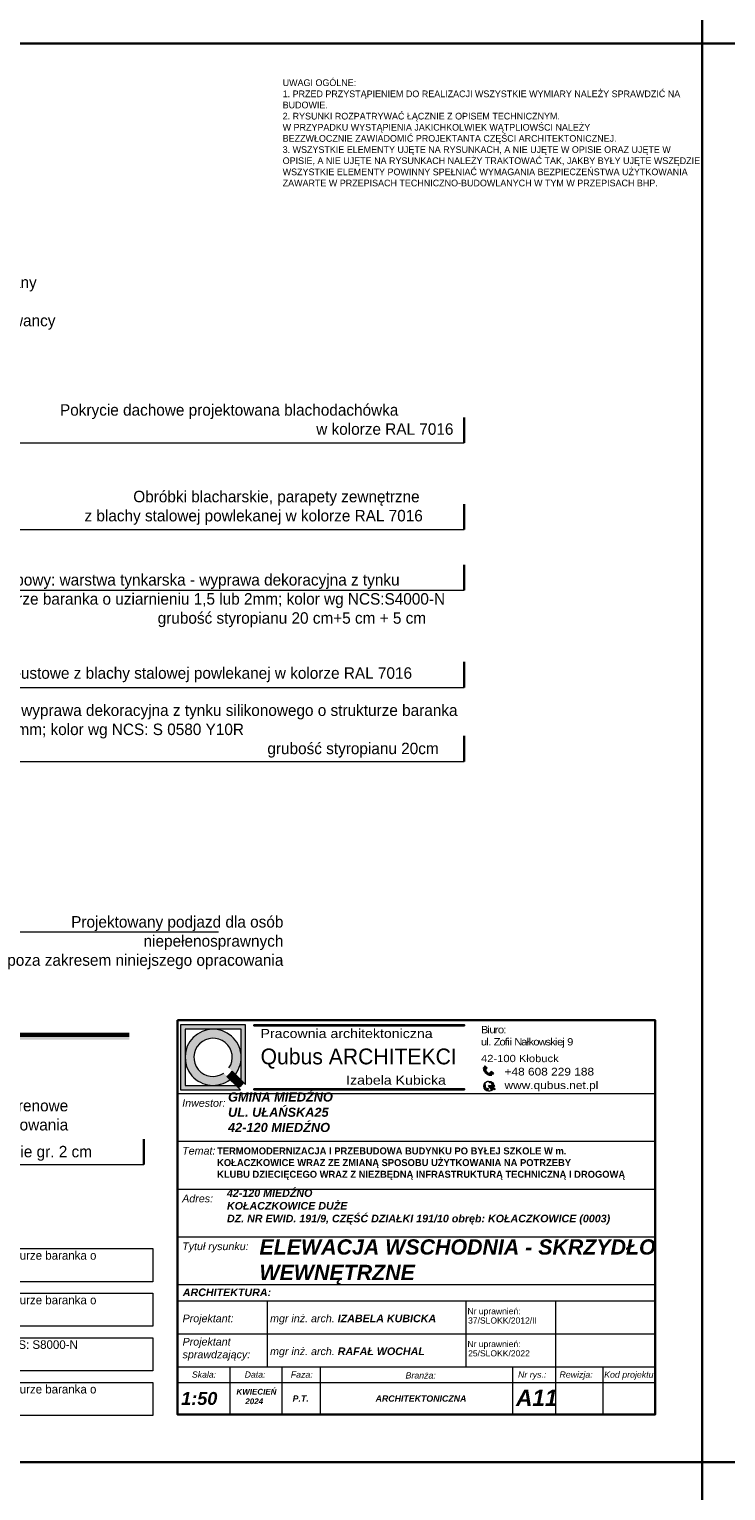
# Model space of a CAD drawing. Header units: millimetres. Extents: x -740 to 33545, y 5178 to 22494.
# Tile 17 of 250: x 2756 to 3485, y 9545 to 11074. Entities that reach past the tile are written whole.
import ezdxf
from ezdxf.enums import TextEntityAlignment as Align
from ezdxf.xclip import XClip

# ---------------------------------------------------------------- set-up
doc = ezdxf.new("R2010")
doc.units = ezdxf.units.MM
doc.header["$MEASUREMENT"] = 0
doc.header["$XCLIPFRAME"] = 0
doc.linetypes.add('ArchiTECH.PC Solid Line Type', pattern=[0])
doc.layers.add('a3', color=252, linetype='Continuous', lineweight=30, plot=False)
doc.layers.add('wymiarowanie', color=252, linetype='Continuous', lineweight=9)
doc.styles.add('ArchiTECHStyle1', font='arial.ttf', dxfattribs={"height": 0.16})
doc.styles.add('Roman', font='SIMPLEX')
doc.styles.add('ROMANS', font='romans')

# ---------------------------------------------------------------- blocks, each defined once
blk = doc.blocks.new('MF2E40FB0')
at = {"true_color": 0xffffff}
blk.add_hatch(color=7, dxfattribs=at).paths.add_polyline_path([(193.99, 188.45), (193.99, 165.83), (315.56, 165.83), (315.56, 188.45)])
blk = doc.blocks.new('MF2E3DA70')
at = {"color": 250, "linetype": 'Continuous', "lineweight": 60, "true_color": 0x231f20}
blk.add_lwpolyline([(315.56, 188.45), (280.99, 188.45), (280.99, 188.45)], dxfattribs=at)

msp = doc.modelspace()

# ---------------------------------------------------------------- hatches: boundary and pattern name
for points in [[(2991.05, 10032.31), (2991.05, 10031.28), (3211.37, 10031.28), (3211.37, 10032.31)], [(2991.05, 9965.28), (2991.05, 9964.24), (3211.37, 9964.24), (3211.37, 9965.28)]]:
    msp.add_hatch(color=256).paths.add_polyline_path(points)
at = {"layer": 'wymiarowanie'}
h = msp.add_hatch(color=256, dxfattribs=at)
h.paths.add_polyline_path([(2914.37, 10032.31), (2982.44, 10032.31), (2982.44, 9969.72), (2980.37, 9971.78), (2977.76, 9974.39), (2977.76, 9998.28), (2977.76, 10027.64), (2948.4, 10027.64), (2919.05, 10027.64), (2919.05, 9998.28), (2919.05, 9968.92), (2948.4, 9968.92), (2972.29, 9968.92), (2974.9, 9966.31), (2976.96, 9964.24), (2914.37, 9964.24)])
h.paths.add_polyline_path([(2919.05, 9998.28, -0.4142136), (2948.4, 10027.64, -0.4142136), (2977.76, 9998.28, -0.1647641), (2971.72, 9980.43), (2968.38, 9983.77), (2965.03, 9987.13, 10.2455423), (2959.55, 9981.65), (2962.91, 9978.3), (2966.25, 9974.96, -0.1647641), (2948.4, 9968.92, -0.4142136)])
for points in [[(2962.91, 9978.3, 0.0788738), (2968.38, 9983.77), (2971.72, 9980.43), (2977.76, 9974.39), (2980.37, 9971.78, -0.046709), (2974.9, 9966.31), (2972.29, 9968.92), (2966.25, 9974.96)], [(3240.28, 9963.91, 0.0114248), (3240.47, 9964.06), (3240.48, 9963.64)], [(3242.35, 9968.35), (3243.13, 9968.28), (3242.35, 9967.83, 0.0122344), (3242.35, 9968.09, 0.0123937)]]:
    msp.add_hatch(color=256, dxfattribs=at).paths.add_polyline_path(points)
h = msp.add_hatch(color=256, dxfattribs=at)
h.paths.add_polyline_path([(3235.1, 9982.94), (3234.07, 9983.87, -0.2257017), (3233.8, 9985.43), (3231.36, 9987.63, 0.1923995), (3231.9, 9983.98, 0.0725634), (3233.86, 9981.56)])
h.paths.add_polyline_path([(3231.97, 9988.32), (3234.25, 9986.26), (3235.26, 9987.38), (3232.97, 9989.44)])
h = msp.add_hatch(color=256, dxfattribs=at)
h.paths.add_polyline_path([(3235.1, 9982.94), (3236.13, 9982.02, 0.2257017), (3237.7, 9981.91), (3240.15, 9979.71, -0.1923995), (3236.46, 9979.87, -0.0725634), (3233.86, 9981.56)])
h.paths.add_polyline_path([(3240.77, 9980.39), (3238.49, 9982.44), (3239.5, 9983.56), (3241.78, 9981.5)])
h = msp.add_hatch(color=256, dxfattribs=at)
h.paths.add_polyline_path([(3236.77, 9968.84), (3241.88, 9965.91, -0.0172131), (3241.72, 9965.59), (3241.21, 9965.88, 0.008189), (3241.2, 9965.89, 0.5397497), (3240.46, 9965.5), (3240.47, 9964.06, -0.0114248), (3240.28, 9963.91)])
h.paths.add_polyline_path([(3236.77, 9968.84), (3242.35, 9968.35, -0.0123937), (3242.35, 9968.09, -0.0122344), (3242.35, 9967.83), (3241.52, 9967.36, 0.5397497), (3241.56, 9966.52, 0.008189), (3241.57, 9966.51), (3242.02, 9966.25, -0.0173245), (3241.88, 9965.91)])
h.paths.add_polyline_path([(3232.8, 9971.1, 0.4200987), (3233.05, 9969.84, -0.5369957), (3233.27, 9969.14, 0.2016291), (3233.06, 9967.83, 0.1070222), (3233.63, 9967, 0), (3233.63, 9967, -0.4365565), (3233.64, 9966.57, 0.1470815), (3233.13, 9966.14, 0.2070349), (3233.06, 9965.5, -0.421728), (3232.85, 9965, -0.3199581)])
h.paths.add_polyline_path([(3233.78, 9964.02, 0.4961021), (3234.66, 9964.53, -0.1925824), (3234.88, 9965.67, -0.3611399), (3235.61, 9965.65, 0.3674112), (3236.44, 9965.53, -1.0208574), (3236.71, 9965.39, -0.1185898), (3236.11, 9964.71, 0.3247332), (3236.05, 9963.9, 0.305926), (3237.56, 9962.85, -0.195201)])
h.paths.add_polyline_path([(3235.56, 9973.11, -0.2349861), (3240.18, 9972.34, 0.5278165), (3239.53, 9971.49, 0.1272686), (3238.74, 9971.82, -0.1207092), (3236.9, 9972.48, 0.0977798)])
h.paths.add_polyline_path([(3239.85, 9969.91, 0.3379247), (3240.15, 9970.56, 0.2733122), (3242.05, 9969.84, -0.0235046), (3242.19, 9969.37, -0.1267146)])
h.paths.add_polyline_path([(3241.88, 9965.91, 0.0173245), (3242.02, 9966.25), (3243.7, 9965.29), (3243.52, 9964.98)])
h.paths.add_polyline_path([(3241.88, 9965.91), (3243.52, 9964.98), (3243.34, 9964.66), (3241.72, 9965.59, 0.0172131)])

# ---------------------------------------------------------------- linework, layer by layer
for p, q in [((2974.9, 9966.31), (2976.96, 9964.24)), ((2980.37, 9971.78), (2982.44, 9969.72))]:
    msp.add_line(p, q)
for points in [[(2991.05, 10032.31), (2991.05, 10031.28), (3211.37, 10031.28), (3211.37, 10032.31)], [(2991.05, 9965.28), (2991.05, 9964.24), (3211.37, 9964.24), (3211.37, 9965.28)]]:
    msp.add_lwpolyline(points, close=True)
at = {"layer": 'a3'}
for points in [[(1360.21, 12544.38), (1360.21, 11059.38), (3460.21, 11059.38), (3460.21, 12544.38), (1360.21, 12544.38)], [(1360.21, 11059.38), (1360.21, 9574.38), (3460.21, 9574.38), (3460.21, 11059.38), (1360.21, 11059.38)], [(3460.21, 11059.38), (3460.21, 9574.38), (5560.21, 9574.38), (5560.21, 11059.38), (3460.21, 11059.38)], [(3460.21, 9574.38), (3460.21, 8089.38), (5560.21, 8089.38), (5560.21, 9574.38), (3460.21, 9574.38)]]:
    msp.add_lwpolyline(points, dxfattribs=at)
at = {"layer": 'wymiarowanie', "lineweight": 30}
for p, q in [((3211.34, 10641.38), (3211.34, 10668.07)), ((3211.34, 10550.72), (3211.34, 10577.42)), ((3211.34, 10487.16), (3211.34, 10513.85)), ((3211.34, 10385.47), (3211.34, 10412.16)), ((3211.34, 10308.08), (3211.34, 10334.77)), ((2875.89, 9885.99), (2875.89, 9912.68))]:
    msp.add_line(p, q, dxfattribs=at)
at = {"layer": 'wymiarowanie'}
for p, q in [((2200.23, 10641.38), (3211.34, 10641.38)), ((2693.42, 10550.72), (3211.34, 10550.72)), ((2638.86, 10487.16), (3211.34, 10487.16)), ((2528.75, 10385.47), (3211.34, 10385.47)), ((2417.05, 10308.08), (3211.34, 10308.08)), ((2690.5, 10129.72), (2954.16, 10129.72)), ((2974.9, 9966.31), (2962.91, 9978.3)), ((2980.37, 9971.78), (2968.38, 9983.77)), ((3231.36, 9987.63), (3233.8, 9985.43)), ((3232.97, 9989.44), (3231.97, 9988.32)), ((3231.97, 9988.32), (3234.25, 9986.26)), ((3232.97, 9989.44), (3235.26, 9987.38)), ((3234.07, 9983.87), (3238.48, 9979.9)), ((3234.25, 9986.26), (3235.26, 9987.38)), ((3240.15, 9979.71), (3237.7, 9981.91)), ((3238.49, 9982.44), (3239.5, 9983.56)), ((3240.77, 9980.39), (3238.49, 9982.44)), ((3241.78, 9981.5), (3239.5, 9983.56)), ((3241.78, 9981.5), (3240.77, 9980.39)), ((3243.13, 9968.28), (3236.77, 9968.84)), ((3236.77, 9968.84), (3243.52, 9964.98)), ((3240.48, 9963.64), (3236.77, 9968.84)), ((3240.46, 9965.5), (3240.48, 9963.64)), ((3241.2, 9965.89), (3243.34, 9964.66)), ((3241.52, 9967.36), (3243.13, 9968.28)), ((3241.56, 9966.52), (3243.7, 9965.29)), ((3243.52, 9964.98), (3243.34, 9964.66)), ((3243.52, 9964.98), (3243.7, 9965.29)), ((2409.83, 9885.99), (2875.89, 9885.99))]:
    msp.add_line(p, q, dxfattribs=at)
at = {"layer": 'wymiarowanie', "linetype": 'ArchiTECH.PC Solid Line Type', "lineweight": 9}
for p, q in [((2911.11, 9760.39), (2911.11, 10010.39)), ((2911.11, 9960.39), (3411.11, 9960.39)), ((2911.11, 9910.39), (3411.11, 9910.39)), ((2911.11, 9860.39), (3411.11, 9860.39)), ((2911.11, 9810.39), (3411.11, 9810.39)), ((2911.11, 9693.19), (2911.11, 9760.39)), ((2911.11, 9760.39), (3411.11, 9760.39)), ((2911.11, 9743.19), (3411.11, 9743.19)), ((3005.09, 9743.19), (3005.09, 9674.38)), ((3213.06, 9743.19), (3213.06, 9674.38)), ((3306.73, 9743.19), (3306.73, 9674.38)), ((2911.11, 9708.78), (3411.11, 9708.78)), ((2911.11, 9674.38), (3411.11, 9674.38)), ((2911.11, 9674.38), (3411.11, 9674.38)), ((2911.11, 9674.38), (3411.11, 9674.38)), ((2911.11, 9674.38), (3411.11, 9674.38)), ((2911.11, 9674.38), (3411.11, 9674.38)), ((2965.8, 9674.38), (2965.8, 9624.38)), ((3020.49, 9674.38), (3020.49, 9624.38)), ((3060.3, 9674.38), (3060.3, 9624.38)), ((3261.91, 9674.38), (3261.91, 9624.38)), ((3306.73, 9674.38), (3306.73, 9624.38)), ((3356.42, 9674.38), (3356.42, 9624.38)), ((2911.11, 9657.71), (3411.11, 9657.71))]:
    msp.add_line(p, q, dxfattribs=at)
at = {"layer": 'wymiarowanie', "lineweight": 30}
msp.add_lwpolyline([(2911.11, 10037), (3411.11, 10037), (3411.11, 9624.38), (2911.11, 9624.38)], close=True, dxfattribs=at)
at = {"layer": 'wymiarowanie'}
for points in [[(2982.44, 9969.72), (2982.44, 10032.31), (2914.37, 10032.31), (2914.37, 9964.24), (2976.96, 9964.24)], [(2977.76, 9974.39), (2977.76, 10027.64), (2919.05, 10027.64), (2919.05, 9968.92), (2972.29, 9968.92)]]:
    msp.add_lwpolyline(points, dxfattribs=at)
for points in [[(2353.59, 9797.96), (2885.34, 9797.96), (2885.34, 9763.4), (2353.59, 9763.4)], [(2353.59, 9751.29), (2885.34, 9751.29), (2885.34, 9716.73), (2353.59, 9716.73)], [(2353.59, 9704.61), (2885.34, 9704.61), (2885.34, 9670.05), (2353.59, 9670.05)], [(2353.59, 9657.93), (2885.34, 9657.93), (2885.34, 9623.37), (2353.59, 9623.37)]]:
    msp.add_lwpolyline(points, close=True, dxfattribs=at)
at = {"layer": 'wymiarowanie', "lineweight": 13}
msp.add_circle((3237.1, 9968.09), 5.25, dxfattribs=at)
at = {"layer": 'wymiarowanie'}
for centre, radius, start, end in [((2948.4, 9998.28), 29.36, 322.57509, 307.42491), ((2948.4, 9998.28), 20.02, 326.14921, 303.85079), ((2948.4, 9998.28), 24.69, 305.9804, 324.0196), ((3236.2, 9986.48), 4.98, 166.67958, 210.24197), ((3241.15, 9989.47), 10.76, 210.73037, 227.33158), ((3235.57, 9984.93), 1.84, 164.3158, 215.19037), ((3240.97, 9989.64), 10.76, 228.6417, 245.24291), ((3237.03, 9983.62), 1.84, 240.78291, 291.65748), ((3238.51, 9984.41), 4.98, 245.7313, 289.2937), ((2948.4, 9998.28), 41.52, 309.65143, 320.34857), ((3233.54, 9970.59), 0.895, 145.81653, 236.96537), ((3232.71, 9965.35), 0.379, 291.2453, 22.71136), ((3234.72, 9968.23), 1.71, 147.73007, 193.32869), ((3233.83, 9965.75), 0.809, 150.948, 197.73589), ((3232.93, 9969.42), 0.443, 321.3211, 74.26354), ((3235.26, 9968.75), 2.39, 202.61984, 227.05452), ((3234.1, 9965.51), 1.16, 113.52157, 146.9902), ((3233.44, 9966.78), 0.293, 313.10426, 47.44022), ((3234.02, 9964.61), 0.638, 247.55357, 353.09799), ((3236.2, 9964.82), 1.57, 147.18676, 190.78958), ((3235.23, 9965.22), 0.575, 48.68881, 128.11552), ((3234.63, 9969.4), 3.82, 53.63525, 75.97372), ((3236.1, 9966.08), 0.646, 221.07993, 301.77551), ((3236.64, 9964.26), 0.69, 140.11365, 212.07498), ((3237.58, 9964.49), 1.63, 201.19555, 269.23648), ((3234.99, 9966.28), 1.93, 305.31298, 332.36541), ((3236.58, 9965.46), 0.15, 330.54591, 152.91124), ((3239.16, 9975.9), 4.1, 236.50654, 264.03785), ((3238.49, 9970.12), 1.72, 14.92604, 81.86713), ((3240.15, 9971.7), 0.649, 87.29907, 197.66327), ((3239.58, 9970.43), 0.589, 297.9169, 12.60242), ((3242.09, 9974.18), 4.82, 242.38997, 271.27687), ((3241.72, 9971.81), 2, 218.55426, 279.6995), ((3240.96, 9965.45), 0.503, 59.2997, 174.60822), ((3241.81, 9966.95), 0.503, 125.86793, 241.17645)]:
    msp.add_arc(centre, radius, start, end, dxfattribs=at)

# ---------------------------------------------------------------- block references
ref = msp.add_blockref('MF2E3DA70', (-293.33, 8138.15), dxfattribs=dict(xscale=9.994634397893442, yscale=9.994634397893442, zscale=9.994634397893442))
XClip(ref).set_block_clipping_path([(280.6260249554, 187.7017468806), (315.5719073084, 188.7607130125)])
ref = msp.add_blockref('MF2E40FB0', (-293.33, 8138.15), dxfattribs=dict(xscale=9.994634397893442, yscale=9.994634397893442, zscale=9.994634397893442))
XClip(ref).set_block_clipping_path([(281.1555080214, 187.9664884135), (315.5719073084, 187.9664884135), (315.5719073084, 188.2312299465), (281.1555080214, 188.2312299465), (281.1555080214, 187.9664884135)])

# ---------------------------------------------------------------- texts
for s, insert, char_height, width, attachment_point in [('{\\fCentury Gothic|b0|i1|c238|p34;}\\P{\\fCentury Gothic|b0|i0|c238|p34;\\H0.95565x;UWAGI OGÓLNE:}\\P{\\fCentury Gothic|b0|i0|c238|p34;\\H0.95565x;1. PRZED PRZYSTĄPIENIEM DO REALIZACJI WSZYSTKIE WYMIARY NALEŻY SPRAWDZIĆ NA}\\P{\\fCentury Gothic|b0|i0|c238|p34;\\H0.95565x;BUDOWIE.}\\P{\\fCentury Gothic|b0|i0|c238|p34;\\H0.95565x;2. }{\\fCentury Gothic|b0|i0|c238|p34;\\H0.95565x;\\C7;RYSUNKI ROZPATRYWAĆ ŁĄCZNIE Z OPISEM TECHNICZNYM.}\\P{\\fCentury Gothic|b0|i0|c238|p34;\\H0.95565x;\\C7;W PRZYPADKU WYSTĄPIENIA JAKICHKOLWIEK WĄTPLIOWŚCI NALEŻY }\\P{\\fCentury Gothic|b0|i0|c238|p34;\\H0.95565x;\\C7;BEZZWŁOCZNIE ZAWIADOMIĆ PROJEKTANTA CZĘŚCI ARCHITEKTONICZNEJ.}\\P{\\fCentury Gothic|b0|i0|c238|p34;\\H0.95565x;3. WSZYSTKIE ELEMENTY UJĘTE NA RYSUNKACH, A NIE UJĘTE W OPISIE ORAZ UJĘTE W}\\P{\\fCentury Gothic|b0|i0|c238|p34;\\H0.95565x;OPISIE, A NIE UJĘTE NA RYSUNKACH NALEŻY TRAKTOWAĆ TAK, JAKBY BYŁY UJĘTE WSZĘDZIE.}\\P{\\fCentury Gothic|b0|i0|c238|p34;\\H0.95565x;WSZYSTKIE ELEMENTY POWINNY SPEŁNIAĆ WYMAGANIA BEZPIECZEŃSTWA UŻYTKOWANIA}\\P{\\fCentury Gothic|b0|i0|c238|p34;\\H0.95565x;ZAWARTE W PRZEPISACH TECHNICZNO-BUDOWLANYCH W TYM W PRZEPISACH BHP.}', (3021.22, 10972.02), 7.32484, 465.5268, 4), ('{\\fCentury Gothic|b0|i0|c238|p34;\\W1.15;Pracownia architektoniczna}', (2998.08, 10028.02), 9.6206, 217.3406, 1), ('{\\fCentury Gothic|b0|i0|c238|p34;\\W1.15;\\T0.8;Biuro:\\Pul. Zofii Nałkowskiej 9}', (3228.77, 10031.02), 7.6196, 296.6769, 1), ('{\\fCentury Gothic|b0|i0|c238|p34;\\W1.15;42-100 Kłobuck}', (3228.77, 10000.84), 7.6196, 296.6769, 1), ('{\\fCentury Gothic|b0|i0|c238|p34;\\W1.15;Izabela Kubicka}', (3087.62, 9979.22), 9.6206, 217.3406, 1), ('{\\fCentury Gothic|b0|i0|c238|p34;\\W1.15;+48 608 229 188}', (3253.44, 9987.29), 8.0883, 314.9282, 1), ('{\\fCentury Gothic|b0|i0|c238|p34;\\W1.15;www.qubus.net.pl}', (3253.44, 9973.11), 8.0883, 314.9282, 1)]:
    msp.add_mtext(s, dxfattribs=dict(insert=insert, char_height=char_height, width=width, attachment_point=attachment_point))
at = {"insert": (2947.89, 9903.95), "char_height": 7.33333, "width": 491.9512, "attachment_point": 1, "style": 'Roman'}
msp.add_mtext('\\pl4.713742,t9.628161;{\\fCentury Gothic|b1|i0|c238|p34;TERMOMODERNIZACJA I PRZEBUDOWA BUDYNKU PO BYŁEJ SZKOLE W m. }\\P\\pl4.713742,t9.628161;{\\fCentury Gothic|b1|i0|c238|p34;KOŁACZKOWICE WRAZ ZE ZMIANĄ SPOSOBU UŻYTKOWANIA NA POTRZEBY }\\P\\pl4.713742,t9.628161;{\\fCentury Gothic|b1|i0|c238|p34;KLUBU DZIECIĘCEGO WRAZ Z NIEZBĘDNĄ INFRASTRUKTURĄ TECHNICZNĄ I DROGOWĄ}', dxfattribs=at)
at = {"layer": 'wymiarowanie', "style": 'ArchiTECHStyle1'}
for s, p in [('Nr uprawnień:', (3214.61, 9727.42)), ('37/SLOKK/2012/II', (3215.3, 9717.66)), ('Nr uprawnień:', (3214.61, 9693.02)), ('25/SLOKK/2022', (3215.3, 9683.26))]:
    msp.add_text(s, height=6.4, dxfattribs=at).set_placement(p, align=Align.BOTTOM_LEFT)
at = {"layer": 'wymiarowanie', "attachment_point": 1}
for s, insert, char_height, width in [('\\pi621.52874;{\\fCentury Gothic|b0|i0|c238|p34;}\\P{\\fCentury Gothic|b0|i0|c238|p34;Daszek szklany systemowy o wym. 200 x 120 cm wykonany ze szkła }{\\fCentury Gothic|b0|i0|c238|p34;bezpiecznego 6.6.3 ESG/VSG}\\P{\\fCentury Gothic|b0|i0|c238|p34;mocowany na wspornikach w konstrukcji stalowej }\\P{\\fCentury Gothic|b0|i0|c238|p34;ocynkowancy i malowanych proszkowo w kolorze RAL 7016}', (2065.54, 10895.53), 12, 621.5287), ('\\pi202.60874;{\\fCentury Gothic|b0|i0|c238|p34;Pokrycie dachowe projektowana blachodachówka}\\P\\pi470.78474;{\\fCentury Gothic|b0|i0|c238|p34;w kolorze RAL 7016}', (-677.36, 10681.93), 12, 621.5287), ('\\pi202.60874;{\\fCentury Gothic|b0|i0|c238|p34;Pokrycie dachowe projektowana blachodachówka}\\P\\pi470.78474;{\\fCentury Gothic|b0|i0|c238|p34;w kolorze RAL 7016}', (2585.56, 10681.93), 12, 621.5287), ('\\pi279.30074;{\\fCentury Gothic|b0|i0|c238|p34;Obróbki blacharskie, parapety zewnętrzne}\\P\\pi223.76474;{\\fCentury Gothic|b0|i0|c238|p34; z blachy stalowej powlekanej w kolorze RAL 7016}', (2585.56, 10591.27), 12, 621.5287), ('\\pi75.04874;{\\fCentury Gothic|b0|i0|c238|p34;Gzyms okapowy: warstwa tynkarska - wyprawa dekoracyjna z tynku }\\pi74.52074;{\\fCentury Gothic|b0|i0|c238|p34;silikonowego o strukturze baranka o uziarnieniu 1,5 lub 2mm; kolor wg }\\pi75.55274;{\\fCentury Gothic|b0|i0|c238|p34;NCS:S4000-N}\\P\\pi304.86074;{\\fCentury Gothic|b0|i0|c238|p34;grubość styropianu 20 cm+5 cm + 5 cm}\\P\\pi621.52874;{\\fCentury Gothic|b0|i0|c238|p34; }', (-677.36, 10504.14), 12, 621.5287), ('\\pi75.04874;{\\fCentury Gothic|b0|i0|c238|p34;Gzyms okapowy: warstwa tynkarska - wyprawa dekoracyjna z tynku }\\pi74.52074;{\\fCentury Gothic|b0|i0|c238|p34;silikonowego o strukturze baranka o uziarnieniu 1,5 lub 2mm; kolor wg }\\pi75.55274;{\\fCentury Gothic|b0|i0|c238|p34;NCS:S4000-N}\\P\\pi304.86074;{\\fCentury Gothic|b0|i0|c238|p34;grubość styropianu 20 cm+5 cm + 5 cm}\\P\\pi621.52874;{\\fCentury Gothic|b0|i0|c238|p34; }', (2585.56, 10504.14), 12, 621.5287), ('\\pi54.64874;{\\fCentury Gothic|b0|i0|c238|p34;Rynny i rury spustowe z blachy stalowej powlekanej w kolorze RAL 7016}', (2585.56, 10406.52), 12, 621.5287), ('\\pi11.65274;{\\fCentury Gothic|b0|i0|c238|p34;Warstwa tynkarska - wyprawa dekoracyjna z tynku silikonowego o strukturze }\\pi12.21674;{\\fCentury Gothic|b0|i0|c238|p34;baranka o uziarnieniu 1,5 lub 2mm; kolor wg NCS:S1002-G50Y}\\P\\pi419.66474;{\\fCentury Gothic|b0|i0|c238|p34;grubość styropianu 20cm}\\P\\pi621.52874;{\\fCentury Gothic|b0|i0|c238|p34; }', (-684.4, 10367.6), 12, 621.5287), ('\\pi11.65274;{\\fCentury Gothic|b0|i0|c238|p34;Warstwa tynkarska - wyprawa dekoracyjna z tynku silikonowego o strukturze }\\pi12.21674;{\\fCentury Gothic|b0|i0|c238|p34;baranka o uziarnieniu 1,5 lub 2mm; kolor wg NCS: S 0580 Y10R}\\P\\pi419.66474;{\\fCentury Gothic|b0|i0|c238|p34;grubość styropianu 20cm}\\P\\pi621.52874;{\\fCentury Gothic|b0|i0|c238|p34; }', (2585.56, 10367.6), 12, 621.5287), ('{\\fCentury Gothic|b0|i0|c238|p34;Qubus ARCHITEKCI}', (2998.12, 10007.43), 16.5424, 250.7895), ('\\pi218.29274;{\\fCentury Gothic|b0|i0|c238|p34;Listwa do boniowania osadzana w pionie gr. 2 cm }', (2250.11, 9905.58), 12, 621.5287), ('{\\fCentury Gothic|b0|i0|c238|p34;Warstwa tynkarska - wyprawa dekoracyjna z tynku silikonowego o strukturze baranka }{\\fCentury Gothic|b0|i0|c238|p34;o uziarnieniu 1,5 lub 2mm; kolor wg NCS: S1002-G50Y}', (2361.4, 9795.4), 9, 522.7593), ('{\\fCentury Gothic|b0|i0|c238|p34;Warstwa tynkarska - wyprawa dekoracyjna z tynku silikonowego o strukturze baranka }{\\fCentury Gothic|b0|i0|c238|p34;o uziarnieniu 1,5 lub 2mm; kolor wg NCS: S4000-N}', (2361.4, 9748.72), 9, 522.7593), ('{\\fCentury Gothic|b0|i0|c238|p34;Tynk mozaikowy gruboziarnisty (kruszywo 1,0-1,6mm) w kolorze wg NCS: S8000-N}', (2361.4, 9702.04), 9, 522.7593), ('{\\fCentury Gothic|b0|i0|c238|p34;Warstwa tynkarska - wyprawa dekoracyjna z tynku silikonowego o strukturze baranka }{\\fCentury Gothic|b0|i0|c238|p34;o uziarnieniu 1,5 lub 2mm; kolor wg NCS}{\\fCentury Gothic|b0|i0|c238|p34;\\H1.33333x; }{\\fCentury Gothic|b0|i0|c238|p34;\\H1.00000x;S 0580 Y10R}', (2361.4, 9655.36), 9, 522.7593)]:
    msp.add_mtext(s, dxfattribs=dict(at, insert=insert, char_height=char_height, width=width))
at = {"layer": 'wymiarowanie', "linetype": 'Continuous', "char_height": 12, "width": 327.6277, "attachment_point": 3, "style": 'ROMANS'}
for s, insert in [('{\\fCentury Gothic|b0|i0|c238|p0;Projektowany podjazd dla osób }{\\fCentury Gothic|b0|i0|c238|p0;niepełenosprawnych}\\P{\\fCentury Gothic|b0|i0|c238|p0;poza zakresem niniejszego opracowania}\\P{\\fCentury Gothic|b0|i0|c238|p0; }', (3021.96, 10146.07)), ('{\\fCentury Gothic|b0|i0|c238|p0;Projektowane schody terenowe}\\P{\\fCentury Gothic|b0|i0|c238|p0;poza zakresem niniejszego opracowania}\\P{\\fCentury Gothic|b0|i0|c238|p0; }', (2796.76, 9953.7))]:
    msp.add_mtext(s, dxfattribs=dict(at, insert=insert))
at = {"layer": 'wymiarowanie', "ltscale": 0.45, "attachment_point": 1}
for s, insert, char_height, width in [('{\\fArial|b1|i1|c238|p34;\\C7;GMINA MIEDŹNO\\PUL. UŁAŃSKA25\\P42-120 MIEDŹNO}', (2964.05, 9961.46), 9.551, 542.8998), ('{\\fArial CE|b0|i1|c238|p34;Inwestor:}', (2916.06, 9954.43), 7.9972, 507.9365), ('{\\fArial CE|b0|i1|c238|p34;Temat:}', (2916.06, 9904.43), 7.9972, 507.9365), ('{\\fArial CE|b0|i1|c238|p34;Adres:}', (2916.06, 9854.43), 7.9972, 507.9365), ('{\\fArial|b1|i1|c238|p34;\\C7;42-120 MIEDŹNO\\PKOŁACZKOWICE DUŻE\\P\\A1;DZ. NR EWID. 191/9, CZĘŚĆ DZIAŁKI 191/10\\A1; obręb: KOŁACZKOWICE (0003)}', (2962.91, 9860.18), 8, 433.6091), ('{\\fArial|b1|i1|c238|p34;ELEWACJA WSCHODNIA - SKRZYDŁO WEWNĘTRZNE}', (2996.92, 9807.73), 16, 507.9365), ('{\\fArial CE|b0|i1|c238|p34;Tytuł rysunku:}', (2916.06, 9804.43), 7.9972, 507.9365), ('{\\fArial|b1|i1|c238|p34;ARCHITEKTURA:}', (2916.69, 9756.25), 7.9972, 507.9365), ('{\\fArial CE|b0|i1|c238|p34;mgr inż. arch. \\fArial CE|b1|i1|c238|p34;IZABELA KUBICKA}', (3008.06, 9728.94), 7.9972, 507.9365), ('{\\fArial CE|b0|i1|c238|p34;Projektant:}', (2916.46, 9728.94), 7.9972, 507.9365), ('{\\fArial CE|b0|i1|c238|p34;Projektant\\Psprawdzający:}', (2916.46, 9704.55), 7.9972, 507.9365), ('{\\fArial CE|b0|i1|c238|p34;mgr inż. arch. \\fArial CE|b1|i1|c238|p34;RAFAŁ WOCHAL}', (3008.06, 9694.54), 7.9972, 507.9365), ('{\\fArial CE|b0|i1|c238|p34;Skala:}', (2926.33, 9669.43), 6.5, 507.9365), ('{\\fArial CE|b0|i1|c238|p34;Data:}', (2981.5, 9669.43), 6.5, 507.9365), ('{\\fArial CE|b0|i1|c238|p34;Faza:}', (3029.71, 9669.43), 6.5862, 507.9365), ('{\\fArial CE|b0|i1|c238|p34;Branża:}', (3149.83, 9668.62), 6.5862, 507.9365), ('{\\fArial CE|b0|i1|c238|p34;Nr rys.:}', (3267.58, 9669.43), 6.5862, 507.9365), ('{\\fArial CE|b0|i1|c238|p34;Rewizja:}', (3310.95, 9669.43), 6.5862, 507.9365), ('{\\fArial CE|b0|i1|c238|p34;Kod projektu:}', (3357.73, 9669.43), 6.5862, 507.9365), ('{\\fArial|b1|i1|c238|p34;1:50}', (2915.01, 9647.93), 13.545, 406.3492), ('\\pt16.667;{\\fArial|b1|i1|c238|p34;     KWIECIEŃ}\\P\\pt16.667;{\\fArial|b1|i1|c238|p34;         2024}', (2961.2, 9651.21), 6, 507.9365), ('{\\fArial CE|b1|i1|c238|p34;P.T.}', (3031.65, 9644.35), 6.5862, 507.9365), ('{\\fArial CE|b1|i1|c238|p34;ARCHITEKTONICZNA}', (3118.47, 9644.35), 6.5862, 507.9365), ('{\\fArial|b1|i1|c238|p34;A11}', (3265.53, 9650.35), 16.9312, 507.9365)]:
    msp.add_mtext(s, dxfattribs=dict(at, insert=insert, char_height=char_height, width=width))

doc.saveas('drawing.dxf')
